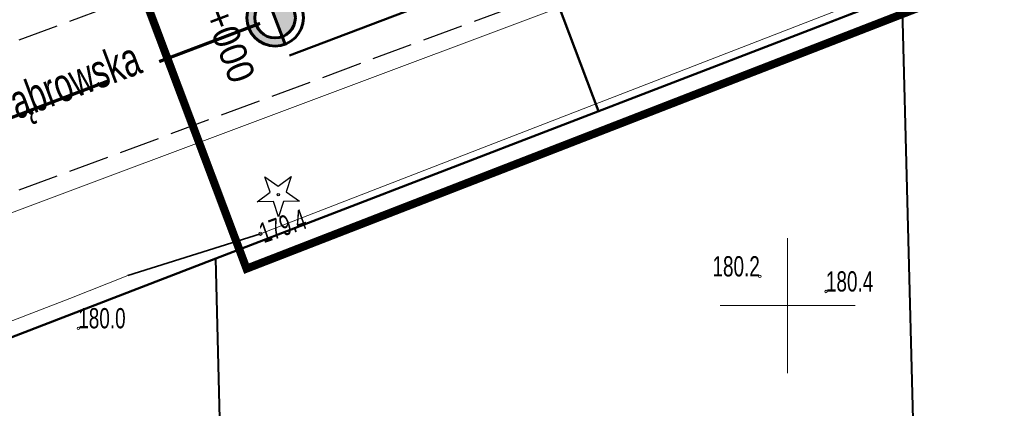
# Model space of a CAD drawing. Header units: metres. Extents: x 7429064 to 7431133, y 5709479 to 5714472.
# Tile 7 of 140: x 7429222 to 7429258, y 5709646 to 5709661. Entities that reach past the tile are written whole.
import ezdxf
from ezdxf.enums import TextEntityAlignment as Align

# ---------------------------------------------------------------- set-up
doc = ezdxf.new("R2010")
doc.units = ezdxf.units.M
for name, pattern in [('1', [0]), ('2_KTJZ01', [2, 1.5, -0.5]), ('3_KTJZ01', [2, 1.5, -0.5]), ('4', [2.5, 1.5, -1]), ('4_SUOP03_17', [0]), ('4_SUPT_01', [0]), ('4_SUPW_01', [0]), ('7_1', [0]), ('7_SUOP03_07', [0]), ('7_SUPT_01', [0]), ('7_SUPW_01', [0]), ('HIDDEN', [0.375, 0.25, -0.125])]:
    doc.linetypes.add(name, pattern=pattern)
for name, color, linetype in [('_1_Mapa', 7, 'Continuous'), ('_1_X-REFY', 7, 'Continuous'), ('C-DROGI-SYTUACJA-ETYKIETY', 7, 'Continuous'), ('zzz.gaHSDomyslna', 7, 'Continuous')]:
    doc.layers.add(name, color=color, linetype=linetype)
doc.layers.add('_Brudnopis', color=22, linetype='Continuous', lineweight=50, plot=False)
for name, color, linetype, lineweight in [('_D_7_TEREN NIEZBEDNY DLA OB_BUD', 252, 'HIDDEN', 50), ('gaPoziome', 7, 'Continuous', 30), ('KRZYZE_L_0', 252, '1', 18), ('KTJZ_L_0', 252, '2_KTJZ01', 30), ('KTUL_E_T_0', 252, 'Continuous', 25), ('LINIE_ROZGRANICZAJACE_L_0', 252, 'Continuous', 50), ('OBOP_T_0', 82, 'Continuous', 30), ('OBREB_L_0', 252, '4', 18), ('RTPW_T_0', 252, 'Continuous', 15), ('SUOT_L_1', 252, '4_SUOP03_17', 35), ('SUPT_L_0', 252, '4_SUPT_01', 18), ('SUPW_L_0', 252, '4_SUPW_01', 18), ('SUTT_T_0', 252, 'Continuous', 18)]:
    doc.layers.add(name, color=color, linetype=linetype, lineweight=lineweight)
doc.layers.add('DZIALKA_L_0', color=7, linetype='1', lineweight=40, true_color=0x008000)
doc.styles.add('wym500', font='arial.ttf', dxfattribs={"width": 0.9, "height": 0.9})

# ---------------------------------------------------------------- blocks, each defined once
blk = doc.blocks.new('3_OBOP01_01')
at = {"linetype": 'Continuous'}
for p, q in [((-0.3012, 0.09375), (-0.4937, 0.6621)), ((-0.4937, 0.6621), (-0.0039, 0.31545)), ((-0.0039, 0.31545), (0.4771, 0.67415)), ((0.4771, 0.67415), (0.2988, 0.1012)), ((-0.78225, -0.26495), (-0.3012, 0.09375)), ((0.2988, 0.1012), (0.7886, -0.24545)), ((-0.18225, -0.2575), (-0.78225, -0.26495)), ((0.01025, -0.82585), (-0.18225, -0.2575)), ((0.1886, -0.2529), (0.01025, -0.82585)), ((0.7886, -0.24545), (0.1886, -0.2529))]:
    blk.add_line(p, q, dxfattribs=at)
blk.add_circle((0, 0), 0.045, dxfattribs=at)
blk = doc.blocks.new('3_RTPW01')
at = {"linetype": 'Continuous'}
blk.add_circle((0, 0), 0.045, dxfattribs=at)
blk = doc.blocks.new('7_SUPS01_07')
at = {"linetype": 'Continuous'}
blk.add_circle((0, 0), 0.0625, dxfattribs=at)
blk = doc.blocks.new('X-ref_MDCP_Szara')
at = {"layer": 'DZIALKA_L_0', "linetype": '1'}
for p, q in [((7429228.8, 5709651.74), (7429254.23, 5709661.54)), ((7429254.23, 5709661.54), (7429255.095, 5709628.772)), ((7429228.8, 5709651.74), (7429187.41, 5709635.8)), ((7429229.599, 5709619.261), (7429228.8, 5709651.74))]:
    blk.add_line(p, q, dxfattribs=at)
at = {"layer": 'KRZYZE_L_0', "linetype": '1'}
for p, q in [((7429250, 5709647.5), (7429250, 5709652.5)), ((7429247.5, 5709650), (7429252.5, 5709650))]:
    blk.add_line(p, q, dxfattribs=at)
at = {"layer": 'KTJZ_L_0', "linetype": '3_KTJZ01'}
for p, q in [((7429215.87, 5709657.78), (7429244.04, 5709668.13)), ((7429245.41, 5709663.13), (7429217.74, 5709652.88))]:
    blk.add_line(p, q, dxfattribs=at)
at = {"layer": 'LINIE_ROZGRANICZAJACE_L_0', "flags": 128}
for points in [[(7429228.8, 5709651.74), (7429254.23, 5709661.54)], [(7429228.8, 5709651.74), (7429254.23, 5709661.54)], [(7429196.742, 5709639.394), (7429228.8, 5709651.74)], [(7429196.742, 5709639.394), (7429228.8, 5709651.74)]]:
    blk.add_lwpolyline(points, dxfattribs=at)
at = {"layer": 'OBREB_L_0', "linetype": '4'}
for p, q in [((7429228.8, 5709651.74), (7429254.23, 5709661.54)), ((7429187.41, 5709635.8), (7429228.8, 5709651.74))]:
    blk.add_line(p, q, dxfattribs=at)
at = {"layer": 'SUOT_L_1', "linetype": '7_SUOP03_07'}
blk.add_line((7429225.53, 5709651.11), (7429230.45, 5709652.66), dxfattribs=at)
at = {"layer": 'SUOT_L_1', "linetype": '7_1'}
blk.add_line((7429225.53, 5709651.11), (7429230.45, 5709652.66), dxfattribs=at)
at = {"layer": 'SUPT_L_0', "linetype": '7_SUPT_01'}
for p, q in [((7429230.45, 5709652.66), (7429278.75, 5709671.36)), ((7429225.53, 5709651.11), (7429230.45, 5709652.66)), ((7429223.38, 5709650.26), (7429225.53, 5709651.11)), ((7429187.32, 5709636.44), (7429223.38, 5709650.26))]:
    blk.add_line(p, q, dxfattribs=at)
at = {"layer": 'SUPW_L_0', "linetype": '7_SUPW_01'}
blk.add_line((7429258.41, 5709667.37), (7429178.651, 5709637.494), dxfattribs=at)
at = {"layer": 'SUPW_L_0', "linetype": '7_1'}
blk.add_line((7429178.651, 5709637.494), (7429258.41, 5709667.37), dxfattribs=at)
at = {"layer": 'OBOP_T_0'}
blk.add_blockref('3_OBOP01_01', (7429231.114, 5709654.112), dxfattribs=at)
at = {"layer": 'RTPW_T_0'}
for p in [(7429248.97, 5709651.08), (7429251.42, 5709650.52), (7429223.697, 5709649.157)]:
    blk.add_blockref('3_RTPW01', p, dxfattribs=at)
at = {"layer": 'SUTT_T_0'}
blk.add_blockref('7_SUPS01_07', (7429230.45, 5709652.66), dxfattribs=at)
at = {"layer": 'KTUL_E_T_0', "width": 0.7}
blk.add_text('Dąbrowska', height=1.25, rotation=20.5441, dxfattribs=at).set_placement((7429223.228, 5709658.056), align=Align.MIDDLE)
at = {"layer": 'RTPW_T_0', "width": 0.7}
blk.add_text('180.2', height=0.75, dxfattribs=at).set_placement((7429248.97, 5709651.08), align=Align.RIGHT)
for s, p in [('180.4', (7429251.42, 5709650.52)), ('180.0', (7429223.697, 5709649.157))]:
    blk.add_text(s, height=0.75, dxfattribs=at).set_placement(p)
at = {"layer": 'SUTT_T_0', "width": 0.7}
blk.add_text('179.4', height=0.75, rotation=19.2373, dxfattribs=at).set_placement((7429230.45, 5709652.66), align=Align.MIDDLE_LEFT)
blk = doc.blocks.new('*U274')
at = {"layer": 'zzz.gaHSDomyslna', "color": 140}
for points in [[(28.056, 10.623, 0.12, 0.12, 0), (31.797, 12.039, 0.12, 0.12, 0)], [(22.445, 8.498, 0.12, 0.12, 0), (26.186, 9.914, 0.12, 0.12, 0)]]:
    blk.add_lwpolyline(points, format="xyseb", dxfattribs=at)
blk = doc.blocks.new('X-ref_SOR')
at = {"layer": 'gaPoziome'}
blk.add_blockref('*U274', (7429198.642, 5709648.414), dxfattribs=at)
blk = doc.blocks.new('kilometraz')
at = {"linetype": 'ByBlock', "lineweight": -2}
blk.add_hatch(color=0, dxfattribs=at).paths.add_polyline_path([(0, -0.5, 0.414214), (0.5, 0, 0.414214), (0, 0.5)])
at = {"color": 0, "linetype": 'ByBlock', "lineweight": -2}
blk.add_line((0, 0.5), (0, -0.5), dxfattribs=at)
blk.add_circle((0, 0), 0.5, dxfattribs=at)
blk = doc.blocks.new('kilometraz2')
at = {"linetype": 'ByBlock', "lineweight": -2}
for points in [[(0, 0.5), (0, 0.7, 0.414214), (-0.7, 0, 0.414214), (0, -0.7), (0, -0.5, -0.414214), (-0.5, 0, -0.414214)], [(0, -0.5, 0.414214), (0.5, 0, 0.414214), (0, 0.5)]]:
    blk.add_hatch(color=0, dxfattribs=at).paths.add_polyline_path(points)
at = {"color": 0, "linetype": 'ByBlock', "lineweight": -2}
for p, q in [((0, 0.5), (0, 0.7)), ((0, 0.5), (0, -0.5)), ((0, -0.5), (0, -0.7))]:
    blk.add_line(p, q, dxfattribs=at)
for radius in [0.7, 0.5]:
    blk.add_circle((0, 0), radius, dxfattribs=at)
blk = doc.blocks.new('AeccTickCircle')
at = {"color": 0, "linetype": 'ByBlock', "lineweight": -2}
blk.add_circle((0, 0), 0.5, dxfattribs=at)
blk = doc.blocks.new('OŚ_Dąbrowskiego_1')
at = {"layer": 'C-DROGI-SYTUACJA-ETYKIETY', "color": 7, "linetype": 'Continuous', "lineweight": 60, "xscale": 1.5, "yscale": 1.5, "zscale": 1.5, "rotation": 20.73736432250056}
for name in ['kilometraz2', 'kilometraz']:
    blk.add_blockref(name, (7429230.998, 5709660.664), dxfattribs=at)
at = {"layer": 'C-DROGI-SYTUACJA-ETYKIETY', "color": 7, "linetype": 'Continuous', "lineweight": -3, "xscale": 1.5, "yscale": 1.5, "zscale": 1.5, "rotation": 20.73736432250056}
blk.add_blockref('AeccTickCircle', (7429230.998, 5709660.664), dxfattribs=at)
at = {"layer": 'C-DROGI-SYTUACJA-ETYKIETY', "color": 7, "linetype": 'Continuous', "lineweight": -3, "insert": (7429228.718, 5709659.801), "char_height": 1, "attachment_point": 8, "rotation": 290.7374, "style": 'wym500'}
blk.add_mtext('0+000', dxfattribs=at)
blk.add_mtext('0+000', dxfattribs=at)

msp = doc.modelspace()

# ---------------------------------------------------------------- linework, layer by layer
at = {"layer": '_Brudnopis', "flags": 128}
msp.add_lwpolyline([(7429231.529, 5709659.262), (7429273.676, 5709675.219, 0.085605), (7429338.555, 5709713.474), (7429369.793, 5709739.982)], format="xyb", dxfattribs=at)
msp.add_lwpolyline([(7429239.521, 5709666.405), (7429242.986, 5709657.207)], dxfattribs=at)
at = {"layer": '_D_7_TEREN NIEZBEDNY DLA OB_BUD', "ltscale": 10, "const_width": 0.3, "flags": 128}
msp.add_lwpolyline([(7429838.642, 5710133.498), (7429838.163, 5710130.983), (7429669.785, 5709988.07), (7429674.221, 5709982.833), (7429665.132, 5709974.906), (7429667.705, 5709971.871), (7429662.832, 5709967.707), (7429665.637, 5709964.494), (7429637.109, 5709939.516), (7429616.438, 5709933.991), (7429410.711, 5709758.425), (7429398.46, 5709756.965), (7429363.725, 5709727.377), (7429364.497, 5709726.485), (7429330.157, 5709696.304), (7429317.553, 5709687.475), (7429303.139, 5709679.24), (7429296.402, 5709677.454), (7429295.854, 5709678.755), (7429285.213, 5709675.171), (7429285.468, 5709665.629), (7429278.469, 5709665.47), (7429278.347, 5709670.061), (7429254.481, 5709660.887), (7429229.937, 5709651.368), (7429224.487, 5709665.833), (7429244.657, 5709675.131), (7429249.847, 5709679.192), (7429269.079, 5709686.95), (7429282.549, 5709692.752), (7429296.468, 5709699.803), (7429307.464, 5709706.348), (7429318.986, 5709714.248), (7429330.313, 5709723.204), (7429495.004, 5709862.943), (7429615.273, 5709965.877), (7429632.42, 5709989.108), (7429648.373, 5710002.762), (7429661.377, 5710006.8), (7429669.911, 5710012.64), (7429707.476, 5710044.593), (7429834.508, 5710152.316), (7429838.121, 5710158.939), (7429844.755, 5710193.28), (7429843.741, 5710206.48), (7429852.314, 5710203.598), (7429849.368, 5710188.375), (7429850.227, 5710185.684), (7429848.746, 5710185.163), (7429846.827, 5710175.247), (7429842.58, 5710153.283), (7429856.534, 5710164.104), (7429864.199, 5710154.59)], close=True, dxfattribs=at)

# ---------------------------------------------------------------- block references
at = {"layer": '_1_Mapa'}
msp.add_blockref('X-ref_MDCP_Szara', (0, 0), dxfattribs=at)
at = {"layer": '_1_X-REFY'}
for name in ['X-ref_SOR', 'OŚ_Dąbrowskiego_1']:
    msp.add_blockref(name, (0, 0), dxfattribs=at)

doc.saveas('drawing.dxf')
